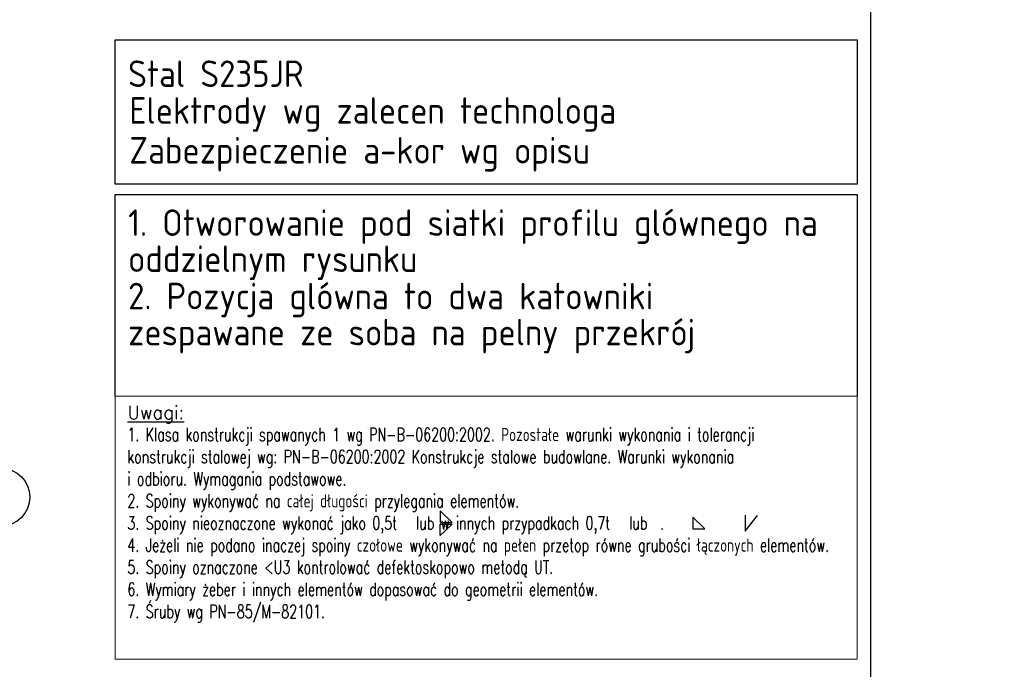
# Model space of a CAD drawing. Header units: millimetres. Extents: x -34919 to 306996, y -293018 to -145733.
# Tile 215 of 256: x 86925 to 88411, y -195581 to -194601. Entities that reach past the tile are written whole.
import ezdxf

# ---------------------------------------------------------------- set-up
doc = ezdxf.new("R2010")
doc.units = ezdxf.units.MM
doc.header["$LTSCALE"] = 3
for name, color, linetype in [('K-wypełnienia', 8, 'Continuous'), ('P0', 7, 'Continuous'), ('Prz', 5, 'Continuous')]:
    doc.layers.add(name, color=color, linetype=linetype)
doc.styles.add('NOVE3', font='romans.shx', dxfattribs={"width": 0.7})
doc.styles.add('NOVE4', font='isocp.shx')

msp = doc.modelspace()

# ---------------------------------------------------------------- linework, layer by layer
at = {"color": 4, "lineweight": 30, "elevation": 0}
msp.add_lwpolyline([(87069.285, -194631.827), (88189.285, -194631.827), (88189.285, -194849.167), (87069.285, -194849.167)], close=True, dxfattribs=at)
at = {"color": 4, "lineweight": 18, "elevation": 0}
msp.add_lwpolyline([(87069.285, -195169.175), (88189.285, -195169.175), (88189.285, -195565.613), (87069.285, -195565.613)], close=True, dxfattribs=at)
at = {"color": 4, "elevation": 0}
for points in [[(87559.841, -195342.218), (87559.841, -195359.75), (87577.917, -195359.75), (87559.841, -195342.218)], [(87941.306, -195351.398), (87941.306, -195368.93), (87959.382, -195368.93), (87941.306, -195351.398)], [(88020.307, -195348.372), (88020.307, -195372.573), (88038.827, -195349.084)], [(87559.841, -195379.406), (87559.841, -195361.875), (87577.917, -195361.875), (87559.841, -195379.406)]]:
    msp.add_lwpolyline(points, dxfattribs=at)
at = {"layer": 'K-wypełnienia', "color": 1, "linetype": 'Continuous'}
msp.add_circle((86897.075, -195321.26, 0), 43.566, dxfattribs=at)
at = {"layer": 'P0', "color": 4}
for p, q in [((87069.285, -194864.848, 0), (88189.285, -194864.848, 0)), ((87069.285, -195169.175, 0), (87069.285, -194864.848, 0)), ((88189.285, -194864.848, 0), (88189.285, -195169.175, 0))]:
    msp.add_line(p, q, dxfattribs=at)
at = {"layer": 'Prz', "elevation": 0}
msp.add_lwpolyline([(88209.285, -196083.303), (84109.285, -196083.303), (84109.285, -193183.303), (88209.285, -193183.303)], close=True, dxfattribs=at)

# ---------------------------------------------------------------- texts
at = {"color": 3, "style": 'NOVE4'}
for s, p in [('Stal S235JR', (87089.049, -194702.872, 0)), ('Elektrody wg zalecen technologa', (87090.836, -194758.312, 0)), ('Zabezpieczenie a-kor wg opisu', (87090.836, -194818.312, 0)), ('1. Otworowanie pod siatki profilu glównego na', (87089.049, -194927.45, 0)), ('oddzielnym rysunku', (87089.049, -194981.852, 0)), ('2. Pozycja glówna to dwa katowniki', (87089.049, -195038.122, 0)), ('zespawane ze soba na pelny przekrój', (87089.049, -195092.523, 0))]:
    msp.add_text(s, height=40, dxfattribs=at).set_placement(p)
at = {"color": 20, "attachment_point": 1, "style": 'NOVE3'}
for s, insert, char_height, width in [('{\\C1;Wytyczne montażowe\\P\\H0.83333x;\\C3;Podczas montażu należy bezwzględnie przestrzegać dopuszczalnych tolerancji z uwagi na ścisłe dopasowanie elementów amortyzujących ugięcia dźwigarów przekrycia auli.\\P\\H1.2x;\\C1;\\PZabezpieczenia antykorozyjne.\\C256;\\P\\H0.83333x;\\C3;Wszystkie elementy stalowe konstrukcji należy poddać ocynkowaniu ogniowemu.\\PKonstrukcje przeznaczone do cynkowania ogniowego powinny odpowiadać następującym warunkom:\\P\\pl900;^I1. Spoiny powinny być wykonane metodą półautomatyczną w osłonie gazów ochronnych. Nie zaleca się spawania elektrodą otuloną, ze względu na złą jakość powłoki cynkowej na spoinach.\\P^I2. Powierzchnia konstrukcji powinna być wolna od: zawalcowań, zgorzelin, odprysków po spawaniu, ostrych krawędzi, zanieczyszczeń farbami, olejami, emulsjami oraz innymi materiałami stosowanymi przy trasowaniu, znakowaniu, spawaniu, wierceniu itp. W przypadku spawania elektrodą należy dokładnie usunąć otulinę spawalniczą w celu zminimalizowania wad powłoki. Po ocynkowaniu uwydatnią się wady jakości powierzchni stali np. zawalcowania, rysy traserskie, zeszlifowania, pory, odpryski spawalnicze, wadliwe spoiny.\\P^I3. Elementy konstrukcyjne powinny posiadać odpowiednie otwory technologiczne do odpowietrzenia, swobodnego przepływu cynku zewnątrz i wewnątrz elementu oraz do podwieszenia (mogą być przyspawane uchwyty z blachy z otworami).\\P^I4. W przypadku powierzchni spawanych na zakładkę, spoina powinna być szczelna ze wszystkich stron (spawana na około), a nakładki szczelnie przylegać do konstrukcji. Przekroje skrzynkowe oraz powierzchnie nakładające się mogą powodować uszkodzenie konstrukcji - pękanie spoin.\\P^I5. Każdy element konstrukcyjny powinien składać się z jednego gatunku stali.\\P^I6. Konstrukcje nie powinny posiadać małych szczelin lub wnęk. Spoiny powinny być szczelne i zamknięte wokół elementu, ponieważ w przeciwnym przypadku mogą po cynkowaniu wylewać się z nich resztki topnika i kwasu pogarszając jakość powłoki (tzw. "krwawe wycieki").\\P^I7. Naddatek wymiarowy dla otworów pod śruby powinien wynosić 1 - 2 mm.\\PTermiczne oddziaływanie kąpieli cynkowej uwalnia w elementach naprężenia wewnętrzne, co może powodować odkształcenia. Szczególnie uwidacznia się to w elementach spawanych. Dotyczy to także dwuteowników spawanych, których odkształcenia po cynkowaniu mogą przekroczyć dopuszczalne normy, oraz nie usztywnionych arkuszy blach i otwartych kształtowników giętych.\\P\\C256;\\P\\pl0;\\H1.2x;\\C1;Malowanie konstrukcji.\\P\\H0.83333x;\\C3;Wszystkie elementy stalowe konstrukcji należy pomalować proszkowo na kolor RAL 9011}', (33837.901, -182331.101), 300, 16331.01415), ('{\\W1;\\L\\C2;Uwagi: \\P\\W0.7;\\l\\C4;1. Klasa konstrukcji spawanych 1 wg PN-B-06200:2002. Pozostałe warunki wykonania i tolerancji konstrukcji stalowej wg: PN-B-06200:2002 Konstrukcje stalowe budowlane. Warunki wykonania ^Ji odbioru. Wymagania podstawowe.  \\P2. Spoiny wykonywać na całej długości przylegania elementów. \\P3. Spoiny nieoznaczone wykonać jako 0,5t   lub w innych przypadkach 0,7t   lub  . \\P4. Jeżeli nie podano inaczej spoiny czołowe wykonywać na pełen przetop równe grubości łączonych elementów. \\P5. Spoiny oznaczone <U3 kontrolować defektoskopowo metodą UT. \\P6. Wymiary żeber i innych elementów dopasować do geometrii elementów. \\P7. Śruby wg PN-85/M-82101.}', (87087.947, -195183.57, 0), 20, 1101.33766)]:
    msp.add_mtext(s, dxfattribs=dict(at, insert=insert, char_height=char_height, width=width))

doc.saveas('drawing.dxf')
